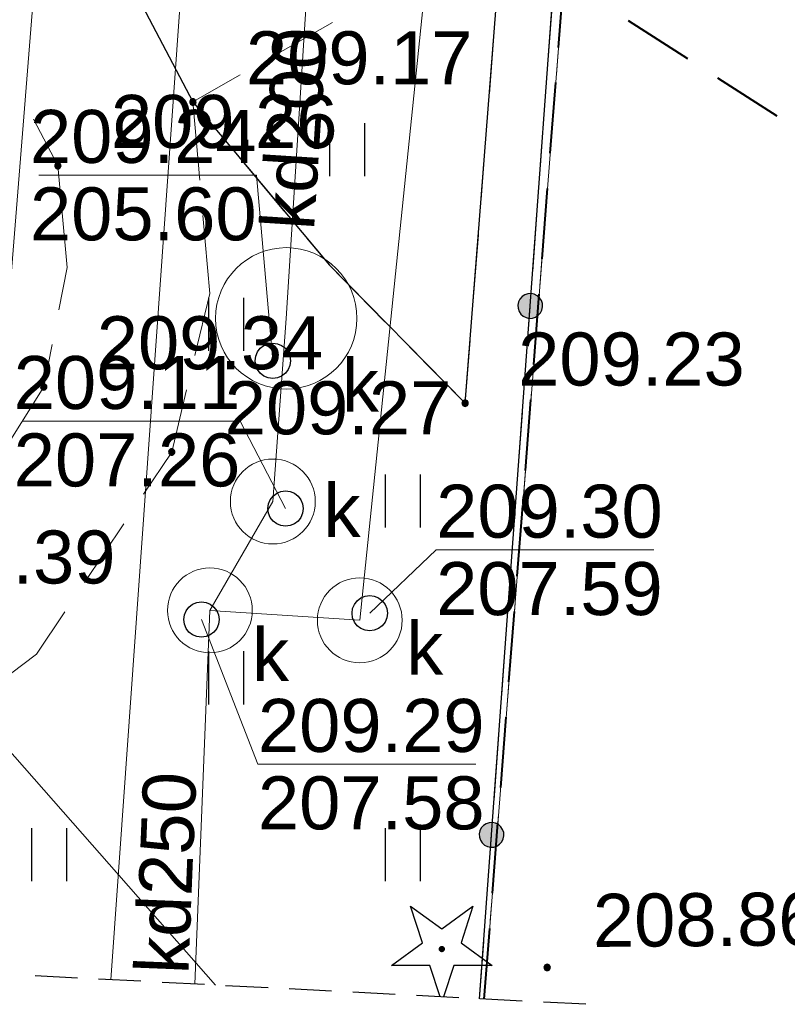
# Model space of a CAD drawing. Header units: metres. Extents: x 7419414 to 7419803, y 5549484 to 5549731.
# Tile 42 of 102: x 7419585 to 7419596, y 5549493 to 5549507. Entities that reach past the tile are written whole.
import ezdxf
from ezdxf.enums import TextEntityAlignment as Align

# ---------------------------------------------------------------- set-up
doc = ezdxf.new("R2010")
doc.units = ezdxf.units.M
doc.header["$MEASUREMENT"] = 0
doc.layers.get('0').update_dxf_attribs({"color": 250})
for name, color, linetype, lineweight in [('EGDE', 7, 'Continuous', 13), ('EGUG', 96, 'Continuous', 13), ('GUPPRZ_O', 7, 'Continuous', 13), ('LINIE ROZGRANICZAJĄCE MPZP', 212, 'Continuous', 0), ('OTKC', 7, 'Continuous', 13), ('OTKK', 7, 'Continuous', 30), ('OTOO', 7, 'Continuous', 30), ('OTRS_O', 7, 'Continuous', 13), ('OTZT', 7, 'Continuous', 13), ('SUKP', 36, 'Continuous', 13), ('SUKP_O', 36, 'Continuous', 13), ('SUPK', 7, 'Continuous', 13), ('SUPW_O', 7, 'Continuous', 13), ('SUWP', 5, 'Continuous', 13), ('Zakres', 7, 'Continuous', 0)]:
    doc.layers.add(name, color=color, linetype=linetype, lineweight=lineweight)
doc.styles.add('Arial', font='arial.ttf')

msp = doc.modelspace()

# ---------------------------------------------------------------- hatches: boundary and pattern name
at = {"linetype": 'Continuous'}
for points in [[(7419587.79, 5549506.215), (7419587.778, 5549506.217), (7419587.768, 5549506.221), (7419587.758, 5549506.228), (7419587.751, 5549506.237), (7419587.747, 5549506.248), (7419587.745, 5549506.26), (7419587.747, 5549506.272), (7419587.751, 5549506.283), (7419587.758, 5549506.292), (7419587.768, 5549506.299), (7419587.778, 5549506.303), (7419587.79, 5549506.305), (7419587.802, 5549506.303), (7419587.813, 5549506.299), (7419587.822, 5549506.292), (7419587.829, 5549506.283), (7419587.833, 5549506.272), (7419587.835, 5549506.26), (7419587.833, 5549506.248), (7419587.829, 5549506.237), (7419587.822, 5549506.228), (7419587.813, 5549506.221), (7419587.802, 5549506.217)], [(7419585.88, 5549505.315), (7419585.868, 5549505.317), (7419585.857, 5549505.321), (7419585.848, 5549505.328), (7419585.841, 5549505.338), (7419585.837, 5549505.348), (7419585.835, 5549505.36), (7419585.837, 5549505.372), (7419585.841, 5549505.383), (7419585.848, 5549505.392), (7419585.857, 5549505.399), (7419585.868, 5549505.403), (7419585.88, 5549505.405), (7419585.892, 5549505.403), (7419585.903, 5549505.399), (7419585.912, 5549505.392), (7419585.919, 5549505.383), (7419585.923, 5549505.372), (7419585.925, 5549505.36), (7419585.923, 5549505.348), (7419585.919, 5549505.338), (7419585.912, 5549505.328), (7419585.903, 5549505.321), (7419585.892, 5549505.317)], [(7419592.547, 5549503.2), (7419592.502, 5549503.21), (7419592.462, 5549503.23), (7419592.428, 5549503.261), (7419592.402, 5549503.299), (7419592.388, 5549503.342), (7419592.385, 5549503.388), (7419592.395, 5549503.433), (7419592.415, 5549503.473), (7419592.446, 5549503.507), (7419592.484, 5549503.533), (7419592.527, 5549503.547), (7419592.573, 5549503.55), (7419592.618, 5549503.54), (7419592.658, 5549503.52), (7419592.692, 5549503.489), (7419592.718, 5549503.451), (7419592.732, 5549503.408), (7419592.735, 5549503.362), (7419592.725, 5549503.317), (7419592.705, 5549503.277), (7419592.674, 5549503.243), (7419592.636, 5549503.217), (7419592.593, 5549503.203)], [(7419592.547, 5549503.2), (7419592.502, 5549503.21), (7419592.462, 5549503.23), (7419592.428, 5549503.261), (7419592.402, 5549503.299), (7419592.388, 5549503.342), (7419592.385, 5549503.388), (7419592.395, 5549503.433), (7419592.415, 5549503.473), (7419592.446, 5549503.507), (7419592.484, 5549503.533), (7419592.527, 5549503.547), (7419592.573, 5549503.55), (7419592.618, 5549503.54), (7419592.658, 5549503.52), (7419592.692, 5549503.489), (7419592.718, 5549503.451), (7419592.732, 5549503.408), (7419592.735, 5549503.362), (7419592.725, 5549503.317), (7419592.705, 5549503.277), (7419592.674, 5549503.243), (7419592.636, 5549503.217), (7419592.593, 5549503.203)], [(7419585.68, 5549502.185), (7419585.668, 5549502.187), (7419585.657, 5549502.191), (7419585.648, 5549502.198), (7419585.641, 5549502.208), (7419585.637, 5549502.218), (7419585.635, 5549502.23), (7419585.637, 5549502.242), (7419585.641, 5549502.253), (7419585.648, 5549502.262), (7419585.657, 5549502.269), (7419585.668, 5549502.273), (7419585.68, 5549502.275), (7419585.692, 5549502.273), (7419585.702, 5549502.269), (7419585.712, 5549502.262), (7419585.719, 5549502.253), (7419585.723, 5549502.242), (7419585.725, 5549502.23), (7419585.723, 5549502.218), (7419585.719, 5549502.208), (7419585.712, 5549502.198), (7419585.702, 5549502.191), (7419585.692, 5549502.187)], [(7419591.64, 5549501.955), (7419591.628, 5549501.957), (7419591.617, 5549501.961), (7419591.608, 5549501.968), (7419591.601, 5549501.978), (7419591.597, 5549501.988), (7419591.595, 5549502), (7419591.597, 5549502.012), (7419591.601, 5549502.023), (7419591.608, 5549502.032), (7419591.617, 5549502.039), (7419591.628, 5549502.043), (7419591.64, 5549502.045), (7419591.652, 5549502.043), (7419591.662, 5549502.039), (7419591.672, 5549502.032), (7419591.679, 5549502.023), (7419591.683, 5549502.012), (7419591.685, 5549502), (7419591.683, 5549501.988), (7419591.679, 5549501.978), (7419591.672, 5549501.968), (7419591.662, 5549501.961), (7419591.652, 5549501.957)], [(7419587.49, 5549501.265), (7419587.478, 5549501.267), (7419587.467, 5549501.271), (7419587.458, 5549501.278), (7419587.451, 5549501.287), (7419587.447, 5549501.298), (7419587.445, 5549501.31), (7419587.447, 5549501.322), (7419587.451, 5549501.332), (7419587.458, 5549501.342), (7419587.467, 5549501.349), (7419587.478, 5549501.353), (7419587.49, 5549501.355), (7419587.502, 5549501.353), (7419587.512, 5549501.349), (7419587.522, 5549501.342), (7419587.529, 5549501.332), (7419587.533, 5549501.322), (7419587.535, 5549501.31), (7419587.533, 5549501.298), (7419587.529, 5549501.287), (7419587.522, 5549501.278), (7419587.512, 5549501.271), (7419587.502, 5549501.267)], [(7419592, 5549495.72), (7419591.955, 5549495.73), (7419591.915, 5549495.75), (7419591.88, 5549495.781), (7419591.855, 5549495.819), (7419591.841, 5549495.862), (7419591.838, 5549495.908), (7419591.848, 5549495.952), (7419591.868, 5549495.993), (7419591.898, 5549496.027), (7419591.937, 5549496.053), (7419591.98, 5549496.067), (7419592.026, 5549496.07), (7419592.07, 5549496.06), (7419592.111, 5549496.04), (7419592.145, 5549496.009), (7419592.17, 5549495.971), (7419592.185, 5549495.928), (7419592.187, 5549495.882), (7419592.178, 5549495.837), (7419592.158, 5549495.797), (7419592.127, 5549495.763), (7419592.089, 5549495.737), (7419592.046, 5549495.723)], [(7419592, 5549495.72), (7419591.955, 5549495.73), (7419591.915, 5549495.75), (7419591.88, 5549495.781), (7419591.855, 5549495.819), (7419591.841, 5549495.862), (7419591.838, 5549495.908), (7419591.848, 5549495.952), (7419591.868, 5549495.993), (7419591.898, 5549496.027), (7419591.937, 5549496.053), (7419591.98, 5549496.067), (7419592.026, 5549496.07), (7419592.07, 5549496.06), (7419592.111, 5549496.04), (7419592.145, 5549496.009), (7419592.17, 5549495.971), (7419592.185, 5549495.928), (7419592.187, 5549495.882), (7419592.178, 5549495.837), (7419592.158, 5549495.797), (7419592.127, 5549495.763), (7419592.089, 5549495.737), (7419592.046, 5549495.723)], [(7419592.8, 5549493.975), (7419592.788, 5549493.977), (7419592.778, 5549493.981), (7419592.768, 5549493.988), (7419592.761, 5549493.997), (7419592.757, 5549494.008), (7419592.755, 5549494.02), (7419592.757, 5549494.032), (7419592.761, 5549494.043), (7419592.768, 5549494.052), (7419592.778, 5549494.059), (7419592.788, 5549494.063), (7419592.8, 5549494.065), (7419592.812, 5549494.063), (7419592.823, 5549494.059), (7419592.832, 5549494.052), (7419592.839, 5549494.043), (7419592.843, 5549494.032), (7419592.845, 5549494.02), (7419592.843, 5549494.008), (7419592.839, 5549493.997), (7419592.832, 5549493.988), (7419592.823, 5549493.981), (7419592.812, 5549493.977)]]:
    msp.add_hatch(color=0, dxfattribs=at).paths.add_polyline_path(points)
msp.add_hatch(color=0).paths.add_polyline_path([(7419591.31, 5549494.235), (7419591.296, 5549494.237), (7419591.284, 5549494.244), (7419591.274, 5549494.254), (7419591.267, 5549494.266), (7419591.265, 5549494.28), (7419591.267, 5549494.294), (7419591.274, 5549494.306), (7419591.284, 5549494.316), (7419591.296, 5549494.323), (7419591.31, 5549494.325), (7419591.324, 5549494.323), (7419591.336, 5549494.316), (7419591.346, 5549494.306), (7419591.353, 5549494.294), (7419591.355, 5549494.28), (7419591.353, 5549494.266), (7419591.346, 5549494.254), (7419591.336, 5549494.244), (7419591.324, 5549494.237)])

# ---------------------------------------------------------------- linework, layer by layer
at = {"color": 150, "linetype": 'Continuous', "lineweight": 40}
for p, q in [((7419593.944, 5549507.412), (7419594.787, 5549506.873)), ((7419595.208, 5549506.604), (7419596.05, 5549506.065))]:
    msp.add_line(p, q, dxfattribs=at)
at = {"color": 0, "linetype": 'Continuous'}
for p, q in [((7419589.723, 5549505.96), (7419589.723, 5549505.21)), ((7419590.223, 5549505.21), (7419590.223, 5549505.96)), ((7419588.008, 5549503.491), (7419588.008, 5549502.741)), ((7419588.508, 5549502.741), (7419588.508, 5549503.491)), ((7419590.508, 5549500.991), (7419590.508, 5549500.241)), ((7419591.008, 5549500.241), (7419591.008, 5549500.991)), ((7419588.008, 5549498.491), (7419588.008, 5549497.741)), ((7419588.508, 5549497.741), (7419588.508, 5549498.491)), ((7419585.508, 5549495.991), (7419585.508, 5549495.241)), ((7419586.008, 5549495.241), (7419586.008, 5549495.991)), ((7419590.508, 5549495.991), (7419590.508, 5549495.241)), ((7419591.008, 5549495.241), (7419591.008, 5549495.991))]:
    msp.add_line(p, q, dxfattribs=at)
at = {"color": 0, "linetype": 'Continuous', "flags": 128}
for points in [[(7419587.745, 5549506.26), (7419587.747, 5549506.248), (7419587.751, 5549506.237), (7419587.758, 5549506.228), (7419587.768, 5549506.221), (7419587.778, 5549506.217), (7419587.79, 5549506.215), (7419587.802, 5549506.217), (7419587.813, 5549506.221), (7419587.822, 5549506.228), (7419587.829, 5549506.237), (7419587.833, 5549506.248), (7419587.835, 5549506.26), (7419587.833, 5549506.272), (7419587.829, 5549506.283), (7419587.822, 5549506.292), (7419587.813, 5549506.299), (7419587.802, 5549506.303), (7419587.79, 5549506.305), (7419587.778, 5549506.303), (7419587.768, 5549506.299), (7419587.758, 5549506.292), (7419587.751, 5549506.283), (7419587.747, 5549506.272), (7419587.745, 5549506.26)], [(7419585.835, 5549505.36), (7419585.837, 5549505.348), (7419585.841, 5549505.338), (7419585.848, 5549505.328), (7419585.857, 5549505.321), (7419585.868, 5549505.317), (7419585.88, 5549505.315), (7419585.892, 5549505.317), (7419585.903, 5549505.321), (7419585.912, 5549505.328), (7419585.919, 5549505.338), (7419585.923, 5549505.348), (7419585.925, 5549505.36), (7419585.923, 5549505.372), (7419585.919, 5549505.383), (7419585.912, 5549505.392), (7419585.903, 5549505.399), (7419585.892, 5549505.403), (7419585.88, 5549505.405), (7419585.868, 5549505.403), (7419585.857, 5549505.399), (7419585.848, 5549505.392), (7419585.841, 5549505.383), (7419585.837, 5549505.372), (7419585.835, 5549505.36)], [(7419592.547, 5549503.2), (7419592.593, 5549503.203), (7419592.636, 5549503.217), (7419592.674, 5549503.243), (7419592.705, 5549503.277), (7419592.725, 5549503.317), (7419592.735, 5549503.362), (7419592.732, 5549503.408), (7419592.718, 5549503.451), (7419592.692, 5549503.489), (7419592.658, 5549503.52), (7419592.618, 5549503.54), (7419592.573, 5549503.55), (7419592.527, 5549503.547), (7419592.484, 5549503.533), (7419592.446, 5549503.507), (7419592.415, 5549503.473), (7419592.395, 5549503.433), (7419592.385, 5549503.388), (7419592.388, 5549503.342), (7419592.402, 5549503.299), (7419592.428, 5549503.261), (7419592.462, 5549503.23), (7419592.502, 5549503.21), (7419592.547, 5549503.2)], [(7419592.547, 5549503.2), (7419592.593, 5549503.203), (7419592.636, 5549503.217), (7419592.674, 5549503.243), (7419592.705, 5549503.277), (7419592.725, 5549503.317), (7419592.735, 5549503.362), (7419592.732, 5549503.408), (7419592.718, 5549503.451), (7419592.692, 5549503.489), (7419592.658, 5549503.52), (7419592.618, 5549503.54), (7419592.573, 5549503.55), (7419592.527, 5549503.547), (7419592.484, 5549503.533), (7419592.446, 5549503.507), (7419592.415, 5549503.473), (7419592.395, 5549503.433), (7419592.385, 5549503.388), (7419592.388, 5549503.342), (7419592.402, 5549503.299), (7419592.428, 5549503.261), (7419592.462, 5549503.23), (7419592.502, 5549503.21), (7419592.547, 5549503.2)], [(7419588.92, 5549502.85), (7419588.985, 5549502.841), (7419589.045, 5549502.817), (7419589.097, 5549502.777), (7419589.137, 5549502.725), (7419589.161, 5549502.665), (7419589.17, 5549502.6), (7419589.161, 5549502.535), (7419589.137, 5549502.475), (7419589.097, 5549502.423), (7419589.045, 5549502.383), (7419588.985, 5549502.359), (7419588.92, 5549502.35), (7419588.855, 5549502.359), (7419588.795, 5549502.383), (7419588.743, 5549502.423), (7419588.703, 5549502.475), (7419588.679, 5549502.535), (7419588.67, 5549502.6), (7419588.679, 5549502.665), (7419588.703, 5549502.725), (7419588.743, 5549502.777), (7419588.795, 5549502.817), (7419588.855, 5549502.841), (7419588.92, 5549502.85)], [(7419585.635, 5549502.23), (7419585.637, 5549502.218), (7419585.641, 5549502.208), (7419585.648, 5549502.198), (7419585.657, 5549502.191), (7419585.668, 5549502.187), (7419585.68, 5549502.185), (7419585.692, 5549502.187), (7419585.702, 5549502.191), (7419585.712, 5549502.198), (7419585.719, 5549502.208), (7419585.723, 5549502.218), (7419585.725, 5549502.23), (7419585.723, 5549502.242), (7419585.719, 5549502.253), (7419585.712, 5549502.262), (7419585.702, 5549502.269), (7419585.692, 5549502.273), (7419585.68, 5549502.275), (7419585.668, 5549502.273), (7419585.657, 5549502.269), (7419585.648, 5549502.262), (7419585.641, 5549502.253), (7419585.637, 5549502.242), (7419585.635, 5549502.23)], [(7419591.595, 5549502), (7419591.597, 5549501.988), (7419591.601, 5549501.978), (7419591.608, 5549501.968), (7419591.617, 5549501.961), (7419591.628, 5549501.957), (7419591.64, 5549501.955), (7419591.652, 5549501.957), (7419591.662, 5549501.961), (7419591.672, 5549501.968), (7419591.679, 5549501.978), (7419591.683, 5549501.988), (7419591.685, 5549502), (7419591.683, 5549502.012), (7419591.679, 5549502.023), (7419591.672, 5549502.032), (7419591.662, 5549502.039), (7419591.652, 5549502.043), (7419591.64, 5549502.045), (7419591.628, 5549502.043), (7419591.617, 5549502.039), (7419591.608, 5549502.032), (7419591.601, 5549502.023), (7419591.597, 5549502.012), (7419591.595, 5549502)], [(7419587.445, 5549501.31), (7419587.447, 5549501.298), (7419587.451, 5549501.287), (7419587.458, 5549501.278), (7419587.467, 5549501.271), (7419587.478, 5549501.267), (7419587.49, 5549501.265), (7419587.502, 5549501.267), (7419587.512, 5549501.271), (7419587.522, 5549501.278), (7419587.529, 5549501.287), (7419587.533, 5549501.298), (7419587.535, 5549501.31), (7419587.533, 5549501.322), (7419587.529, 5549501.332), (7419587.522, 5549501.342), (7419587.512, 5549501.349), (7419587.502, 5549501.353), (7419587.49, 5549501.355), (7419587.478, 5549501.353), (7419587.467, 5549501.349), (7419587.458, 5549501.342), (7419587.451, 5549501.332), (7419587.447, 5549501.322), (7419587.445, 5549501.31)], [(7419589.1, 5549500.76), (7419589.165, 5549500.751), (7419589.225, 5549500.727), (7419589.277, 5549500.687), (7419589.317, 5549500.635), (7419589.341, 5549500.575), (7419589.35, 5549500.51), (7419589.341, 5549500.445), (7419589.317, 5549500.385), (7419589.277, 5549500.333), (7419589.225, 5549500.293), (7419589.165, 5549500.269), (7419589.1, 5549500.26), (7419589.035, 5549500.269), (7419588.975, 5549500.293), (7419588.923, 5549500.333), (7419588.883, 5549500.385), (7419588.859, 5549500.445), (7419588.85, 5549500.51), (7419588.859, 5549500.575), (7419588.883, 5549500.635), (7419588.923, 5549500.687), (7419588.975, 5549500.727), (7419589.035, 5549500.751), (7419589.1, 5549500.76)], [(7419587.91, 5549499.19), (7419587.975, 5549499.181), (7419588.035, 5549499.157), (7419588.087, 5549499.117), (7419588.127, 5549499.065), (7419588.151, 5549499.005), (7419588.16, 5549498.94), (7419588.151, 5549498.875), (7419588.127, 5549498.815), (7419588.087, 5549498.763), (7419588.035, 5549498.723), (7419587.975, 5549498.699), (7419587.91, 5549498.69), (7419587.845, 5549498.699), (7419587.785, 5549498.723), (7419587.733, 5549498.763), (7419587.693, 5549498.815), (7419587.669, 5549498.875), (7419587.66, 5549498.94), (7419587.669, 5549499.005), (7419587.693, 5549499.065), (7419587.733, 5549499.117), (7419587.785, 5549499.157), (7419587.845, 5549499.181), (7419587.91, 5549499.19)], [(7419590.29, 5549499.28), (7419590.355, 5549499.271), (7419590.415, 5549499.247), (7419590.467, 5549499.207), (7419590.507, 5549499.155), (7419590.531, 5549499.095), (7419590.54, 5549499.03), (7419590.531, 5549498.965), (7419590.507, 5549498.905), (7419590.467, 5549498.853), (7419590.415, 5549498.813), (7419590.355, 5549498.789), (7419590.29, 5549498.78), (7419590.225, 5549498.789), (7419590.165, 5549498.813), (7419590.113, 5549498.853), (7419590.073, 5549498.905), (7419590.049, 5549498.965), (7419590.04, 5549499.03), (7419590.049, 5549499.095), (7419590.073, 5549499.155), (7419590.113, 5549499.207), (7419590.165, 5549499.247), (7419590.225, 5549499.271), (7419590.29, 5549499.28)], [(7419592, 5549495.72), (7419592.046, 5549495.723), (7419592.089, 5549495.737), (7419592.127, 5549495.763), (7419592.158, 5549495.797), (7419592.178, 5549495.837), (7419592.187, 5549495.882), (7419592.185, 5549495.928), (7419592.17, 5549495.971), (7419592.145, 5549496.009), (7419592.111, 5549496.04), (7419592.07, 5549496.06), (7419592.026, 5549496.07), (7419591.98, 5549496.067), (7419591.937, 5549496.053), (7419591.898, 5549496.027), (7419591.868, 5549495.993), (7419591.848, 5549495.952), (7419591.838, 5549495.908), (7419591.841, 5549495.862), (7419591.855, 5549495.819), (7419591.88, 5549495.781), (7419591.915, 5549495.75), (7419591.955, 5549495.73), (7419592, 5549495.72)], [(7419592, 5549495.72), (7419592.046, 5549495.723), (7419592.089, 5549495.737), (7419592.127, 5549495.763), (7419592.158, 5549495.797), (7419592.178, 5549495.837), (7419592.187, 5549495.882), (7419592.185, 5549495.928), (7419592.17, 5549495.971), (7419592.145, 5549496.009), (7419592.111, 5549496.04), (7419592.07, 5549496.06), (7419592.026, 5549496.07), (7419591.98, 5549496.067), (7419591.937, 5549496.053), (7419591.898, 5549496.027), (7419591.868, 5549495.993), (7419591.848, 5549495.952), (7419591.838, 5549495.908), (7419591.841, 5549495.862), (7419591.855, 5549495.819), (7419591.88, 5549495.781), (7419591.915, 5549495.75), (7419591.955, 5549495.73), (7419592, 5549495.72)], [(7419592.755, 5549494.02), (7419592.757, 5549494.008), (7419592.761, 5549493.997), (7419592.768, 5549493.988), (7419592.778, 5549493.981), (7419592.788, 5549493.977), (7419592.8, 5549493.975), (7419592.812, 5549493.977), (7419592.823, 5549493.981), (7419592.832, 5549493.988), (7419592.839, 5549493.997), (7419592.843, 5549494.008), (7419592.845, 5549494.02), (7419592.843, 5549494.032), (7419592.839, 5549494.043), (7419592.832, 5549494.052), (7419592.823, 5549494.059), (7419592.812, 5549494.063), (7419592.8, 5549494.065), (7419592.788, 5549494.063), (7419592.778, 5549494.059), (7419592.768, 5549494.052), (7419592.761, 5549494.043), (7419592.757, 5549494.032), (7419592.755, 5549494.02)]]:
    msp.add_lwpolyline(points, close=True, dxfattribs=at)
at = {"color": 0, "flags": 128}
msp.add_lwpolyline([(7419591.285, 5549493.605), (7419591.142, 5549494.048), (7419590.597, 5549494.048), (7419591.038, 5549494.369), (7419590.869, 5549494.887), (7419591.31, 5549494.566), (7419591.751, 5549494.887), (7419591.582, 5549494.369), (7419592.023, 5549494.048), (7419591.478, 5549494.048), (7419591.334, 5549493.603)], dxfattribs=at)
at = {"layer": 'EGDE', "color": 250, "linetype": 'Continuous', "lineweight": 0, "flags": 128}
for points in [[(7419591.909, 5549493.573), (7419593.29, 5549511.25), (7419593.83, 5549518.16), (7419595.52, 5549519.07), (7419603.49, 5549517.81), (7419606.46, 5549517.46)], [(7419605.417, 5549508.592), (7419593.29, 5549511.25), (7419591.909, 5549493.573)]]:
    msp.add_lwpolyline(points, dxfattribs=at)
at = {"layer": 'EGUG', "color": 96, "linetype": 'Continuous', "lineweight": 13}
for p, q in [((7419592.97, 5549507.147), (7419592.931, 5549506.649)), ((7419592.931, 5549506.649), (7419592.97, 5549507.147)), ((7419592.892, 5549506.15), (7419592.853, 5549505.652)), ((7419592.853, 5549505.652), (7419592.892, 5549506.15)), ((7419592.814, 5549505.153), (7419592.775, 5549504.655)), ((7419592.775, 5549504.655), (7419592.814, 5549505.153)), ((7419592.736, 5549504.156), (7419592.697, 5549503.658)), ((7419592.697, 5549503.658), (7419592.736, 5549504.156)), ((7419592.658, 5549503.159), (7419592.619, 5549502.661)), ((7419592.619, 5549502.661), (7419592.658, 5549503.159)), ((7419592.58, 5549502.162), (7419592.541, 5549501.664)), ((7419592.541, 5549501.664), (7419592.58, 5549502.162)), ((7419592.502, 5549501.165), (7419592.463, 5549500.667)), ((7419592.463, 5549500.667), (7419592.502, 5549501.165)), ((7419592.424, 5549500.168), (7419592.385, 5549499.67)), ((7419592.385, 5549499.67), (7419592.424, 5549500.168)), ((7419592.347, 5549499.171), (7419592.308, 5549498.673)), ((7419592.308, 5549498.673), (7419592.347, 5549499.171)), ((7419592.269, 5549498.174), (7419592.23, 5549497.676)), ((7419592.23, 5549497.676), (7419592.269, 5549498.174)), ((7419592.191, 5549497.178), (7419592.152, 5549496.679)), ((7419592.152, 5549496.679), (7419592.191, 5549497.178)), ((7419592.113, 5549496.181), (7419592.074, 5549495.682)), ((7419592.074, 5549495.682), (7419592.113, 5549496.181)), ((7419592.035, 5549495.184), (7419591.996, 5549494.685)), ((7419591.996, 5549494.685), (7419592.035, 5549495.184)), ((7419591.957, 5549494.187), (7419591.909, 5549493.573)), ((7419591.909, 5549493.573), (7419591.957, 5549494.187))]:
    msp.add_line(p, q, dxfattribs=at)
at = {"layer": 'GUPPRZ_O', "color": 36, "linetype": 'Continuous', "lineweight": 13, "flags": 128}
for points in [[(7419588.92, 5549502.6), (7419588.69, 5549505.226), (7419585.61, 5549505.226)], [(7419589.1, 5549500.51), (7419588.46, 5549501.746), (7419585.38, 5549501.746)], [(7419590.29, 5549499.03), (7419591.23, 5549499.926), (7419594.31, 5549499.926)], [(7419587.91, 5549498.94), (7419588.71, 5549496.896), (7419591.79, 5549496.896)]]:
    msp.add_lwpolyline(points, dxfattribs=at)
at = {"layer": 'LINIE ROZGRANICZAJĄCE MPZP', "color": 212, "linetype": 'Continuous', "lineweight": 40}
for p, q in [((7419592.961, 5549507.032), (7419593.039, 5549508.029)), ((7419592.844, 5549505.537), (7419592.922, 5549506.534)), ((7419592.727, 5549504.041), (7419592.805, 5549505.038)), ((7419592.61, 5549502.546), (7419592.688, 5549503.543)), ((7419592.493, 5549501.05), (7419592.571, 5549502.047)), ((7419592.377, 5549499.555), (7419592.454, 5549500.552)), ((7419592.26, 5549498.059), (7419592.338, 5549499.056)), ((7419592.143, 5549496.564), (7419592.221, 5549497.561)), ((7419592.026, 5549495.069), (7419592.104, 5549496.066)), ((7419591.909, 5549493.573), (7419591.987, 5549494.57))]:
    msp.add_line(p, q, dxfattribs=at)
at = {"layer": 'OTKC', "color": 250, "linetype": 'Continuous', "lineweight": 13}
for p, q in [((7419589.763, 5549507.386), (7419588.894, 5549506.89)), ((7419588.46, 5549506.643), (7419587.79, 5549506.26)), ((7419587.79, 5549506.26), (7419587.888, 5549505.154)), ((7419585.88, 5549505.36), (7419585.536, 5549506.015)), ((7419586.01, 5549503.92), (7419585.88, 5549505.36)), ((7419587.932, 5549504.656), (7419588.03, 5549503.55)), ((7419585.893, 5549503.32), (7419586.01, 5549503.92)), ((7419588.03, 5549503.55), (7419587.819, 5549502.673)), ((7419585.68, 5549502.23), (7419585.797, 5549502.83)), ((7419585.073, 5549501.262), (7419585.68, 5549502.23)), ((7419587.701, 5549502.187), (7419587.49, 5549501.31)), ((7419587.49, 5549501.31), (7419587.09, 5549500.712)), ((7419586.813, 5549500.296), (7419586.257, 5549499.464)), ((7419585.98, 5549499.048), (7419585.58, 5549498.45)), ((7419585.58, 5549498.45), (7419584.9, 5549497.94))]:
    msp.add_line(p, q, dxfattribs=at)
at = {"layer": 'OTKK', "color": 250, "linetype": 'Continuous', "lineweight": 30, "flags": 128}
msp.add_lwpolyline([(7419590.37, 5549618.39), (7419587.76, 5549597.15), (7419585.23, 5549576.35), (7419583.87, 5549565.17), (7419581.63, 5549546.51), (7419579.61, 5549529.93), (7419579.7, 5549526.6), (7419580.83, 5549522.1), (7419581.7, 5549519.98), (7419582.06, 5549519.17), (7419586.17, 5549509.34), (7419587.79, 5549506.26), (7419589.72, 5549503.95), (7419591.64, 5549502), (7419592.17, 5549508.76), (7419591.86, 5549509.38), (7419590.48, 5549512.11), (7419587.45, 5549519.31), (7419586.24, 5549522.18), (7419588.79, 5549522.22), (7419591.57, 5549545.19), (7419592.52, 5549553.02), (7419587.56, 5549553.61)], dxfattribs=at)
at = {"layer": 'OTOO', "color": 250, "linetype": 'Continuous', "lineweight": 30, "flags": 128}
msp.add_lwpolyline([(7419591.843, 5549493.577), (7419593.64, 5549518.14), (7419595.53, 5549519.38), (7419597.57, 5549519.01)], dxfattribs=at)
at = {"layer": 'OTZT', "color": 250, "linetype": 'Continuous', "lineweight": 13}
for p, q in [((7419592.888, 5549507.853), (7419592.815, 5549506.856)), ((7419588.894, 5549506.89), (7419589.763, 5549507.386)), ((7419592.061, 5549507.374), (7419591.983, 5549506.377)), ((7419591.983, 5549506.377), (7419592.061, 5549507.374)), ((7419587.79, 5549506.26), (7419588.46, 5549506.643)), ((7419592.778, 5549506.357), (7419592.705, 5549505.36)), ((7419588.114, 5549505.872), (7419587.79, 5549506.26)), ((7419587.888, 5549505.154), (7419587.79, 5549506.26)), ((7419587.79, 5549506.26), (7419588.114, 5549505.872)), ((7419591.944, 5549505.878), (7419591.866, 5549504.882)), ((7419591.866, 5549504.882), (7419591.944, 5549505.878)), ((7419589.076, 5549504.721), (7419588.434, 5549505.489)), ((7419588.434, 5549505.489), (7419589.076, 5549504.721)), ((7419592.669, 5549504.861), (7419592.596, 5549503.864)), ((7419588.03, 5549503.55), (7419587.932, 5549504.656)), ((7419589.72, 5549503.95), (7419589.396, 5549504.338)), ((7419589.396, 5549504.338), (7419589.72, 5549503.95)), ((7419591.827, 5549504.383), (7419591.749, 5549503.386)), ((7419591.749, 5549503.386), (7419591.827, 5549504.383)), ((7419590.505, 5549503.153), (7419589.72, 5549503.95)), ((7419589.72, 5549503.95), (7419590.505, 5549503.153)), ((7419587.819, 5549502.673), (7419588.03, 5549503.55)), ((7419592.559, 5549503.365), (7419592.486, 5549502.368)), ((7419591.64, 5549502), (7419590.855, 5549502.797)), ((7419590.855, 5549502.797), (7419591.64, 5549502)), ((7419591.71, 5549502.888), (7419591.64, 5549502)), ((7419591.64, 5549502), (7419591.71, 5549502.888)), ((7419587.49, 5549501.31), (7419587.701, 5549502.187)), ((7419592.45, 5549501.869), (7419592.377, 5549500.872)), ((7419587.09, 5549500.712), (7419587.49, 5549501.31)), ((7419586.257, 5549499.464), (7419586.813, 5549500.296)), ((7419592.34, 5549500.373), (7419592.267, 5549499.376)), ((7419585.58, 5549498.45), (7419585.98, 5549499.048)), ((7419592.231, 5549498.877), (7419592.158, 5549497.88)), ((7419584.9, 5549497.94), (7419585.58, 5549498.45)), ((7419592.122, 5549497.381), (7419592.049, 5549496.384)), ((7419592.012, 5549495.885), (7419591.939, 5549494.888)), ((7419591.903, 5549494.389), (7419591.843, 5549493.577))]:
    msp.add_line(p, q, dxfattribs=at)
at = {"layer": 'SUKP', "color": 36, "linetype": 'Continuous', "lineweight": 13}
for p, q in [((7419586.628, 5549493.846), (7419587.73, 5549509.36)), ((7419589.45, 5549508.55), (7419589.11, 5549503.2)), ((7419589.11, 5549503.2), (7419588.92, 5549500.61)), ((7419588.03, 5549499.07), (7419588.92, 5549500.61)), ((7419588.03, 5549499.07), (7419587.817, 5549493.785))]:
    msp.add_line(p, q, dxfattribs=at)
at = {"layer": 'SUKP', "color": 36, "linetype": 'Continuous', "lineweight": 13, "flags": 128}
msp.add_lwpolyline([(7419588.03, 5549499.07), (7419590.15, 5549498.93), (7419592.52, 5549521.96), (7419601.01, 5549520.65)], dxfattribs=at)
at = {"layer": 'SUPK', "color": 36, "linetype": 'Continuous', "lineweight": 13, "flags": 128}
for points in [[(7419589.11, 5549502.2, -1), (7419589.11, 5549504.2, -1), (7419589.11, 5549502.2)], [(7419588.92, 5549500.01, -1), (7419588.92, 5549501.21, -1), (7419588.92, 5549500.01)], [(7419588.03, 5549498.47, -1), (7419588.03, 5549499.67, -1), (7419588.03, 5549498.47)], [(7419590.15, 5549498.33, -1), (7419590.15, 5549499.53, -1), (7419590.15, 5549498.33)]]:
    msp.add_lwpolyline(points, format="xyb", dxfattribs=at)
at = {"layer": 'SUWP', "color": 5, "linetype": 'Continuous', "lineweight": 13, "flags": 128}
msp.add_lwpolyline([(7419581.82, 5549517.33), (7419585.65, 5549509.18), (7419584.72, 5549497.62), (7419588.108, 5549493.77)], dxfattribs=at)
at = {"layer": 'Zakres', "color": 5, "linetype": 'Continuous', "lineweight": 30}
for p, q in [((7419586.156, 5549493.87), (7419585.557, 5549493.901)), ((7419586.156, 5549493.87), (7419585.557, 5549493.901)), ((7419587.055, 5549493.824), (7419586.456, 5549493.855)), ((7419587.055, 5549493.824), (7419586.456, 5549493.855)), ((7419587.954, 5549493.778), (7419587.354, 5549493.809)), ((7419587.954, 5549493.778), (7419587.354, 5549493.809)), ((7419588.852, 5549493.731), (7419588.253, 5549493.762)), ((7419588.852, 5549493.731), (7419588.253, 5549493.762)), ((7419589.751, 5549493.685), (7419589.152, 5549493.716)), ((7419589.751, 5549493.685), (7419589.152, 5549493.716)), ((7419590.65, 5549493.638), (7419590.051, 5549493.669)), ((7419590.65, 5549493.638), (7419590.051, 5549493.669)), ((7419591.549, 5549493.592), (7419590.95, 5549493.623)), ((7419591.549, 5549493.592), (7419590.95, 5549493.623)), ((7419592.448, 5549493.545), (7419591.848, 5549493.576)), ((7419592.448, 5549493.545), (7419591.848, 5549493.576)), ((7419593.346, 5549493.499), (7419592.747, 5549493.53)), ((7419593.346, 5549493.499), (7419592.747, 5549493.53))]:
    msp.add_line(p, q, dxfattribs=at)

# ---------------------------------------------------------------- texts
at = {"layer": 'GUPPRZ_O', "color": 36, "linetype": 'Continuous', "lineweight": 0, "style": 'Arial'}
for s, p in [('209.24', (7419588.69, 5549505.398)), ('205.60', (7419588.69, 5549504.303)), ('209.11', (7419588.46, 5549501.918)), ('207.26', (7419588.46, 5549500.823))]:
    msp.add_text(s, height=0.75, dxfattribs=at).set_placement(p, align=Align.RIGHT)
for s, p in [('209.30', (7419591.23, 5549500.098)), ('207.59', (7419591.23, 5549499.003)), ('209.29', (7419588.71, 5549497.068)), ('207.58', (7419588.71, 5549495.973))]:
    msp.add_text(s, height=0.75, dxfattribs=at).set_placement(p)
at = {"layer": 'OTRS_O', "color": 250, "linetype": 'Continuous', "lineweight": 0, "style": 'Arial'}
for s, p in [('209.17', (7419588.54, 5549506.51)), ('209.26', (7419586.63, 5549505.61)), ('209.34', (7419586.43, 5549502.48)), ('209.23', (7419592.39, 5549502.25)), ('209.27', (7419588.24, 5549501.56)), ('209.39', (7419583.49, 5549499.45))]:
    msp.add_text(s, height=0.75, dxfattribs=at).set_placement(p)
msp.add_text('208.86', height=0.75, rotation=0.414, dxfattribs=at).set_placement((7419593.45, 5549494.31))
at = {"layer": 'SUKP_O', "color": 36, "linetype": 'Continuous', "lineweight": 0, "style": 'Arial'}
for s, rotation, p in [('kd200', 86.364, (7419589.592, 5549505.86)), ('kd250', 87.694, (7419587.782, 5549495.343))]:
    msp.add_text(s, height=0.75, rotation=rotation, dxfattribs=at).set_placement(p, align=Align.CENTER)
at = {"layer": 'SUPW_O', "color": 250, "linetype": 'Continuous', "lineweight": 0, "style": 'Arial'}
for p in [(7419590.42, 5549501.88), (7419590.16, 5549500.11), (7419589.15, 5549498.07), (7419591.33, 5549498.16)]:
    msp.add_text('k', height=0.75, dxfattribs=at).set_placement(p, align=Align.RIGHT)

doc.saveas('drawing.dxf')
